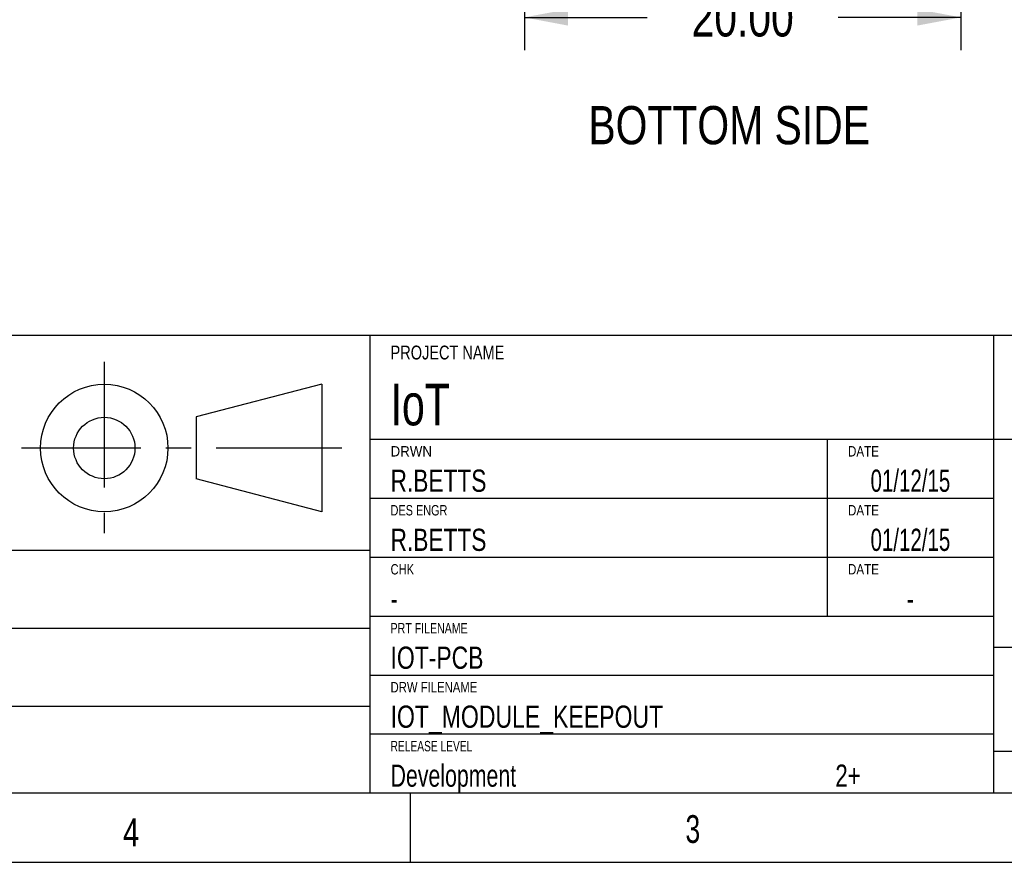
# Model space of a CAD drawing. Extents: x 0 to 559, y 0 to 432.
# Tile 3 of 14: x 355 to 446, y 0 to 77. Entities that reach past the tile are written whole.
import ezdxf
from ezdxf.enums import TextEntityAlignment as Align

# ---------------------------------------------------------------- set-up
doc = ezdxf.new("R2010")
doc.units = 0
doc.header["$LTSCALE"] = 30.734
doc.linetypes.add('CENTER', pattern=[0.6, 0.375, -0.075, 0.075, -0.075])
doc.layers.get('0').update_dxf_attribs({"linetype": 'CONTINUOUS'})
doc.layers.add('NOTES', color=7, linetype='CONTINUOUS')
doc.styles.get("Standard").update_dxf_attribs({"font": 'txt', "width": 0.8})
doc.styles.add('TEXTSTYLE_2', font='txt', dxfattribs={"width": 1.25})
doc.styles.add('TEXTSTYLE_3', font='txt')
doc.dimstyles.get("Standard").update_dxf_attribs({"dimtxt": 0.18, "dimasz": 0.18, "dimexe": 0.18, "dimexo": 0.0625, "dimgap": 0.09, "dimtad": 0, "dimtih": 1, "dimtoh": 1, "dimzin": 0, "dimcen": 0.09, "dimazin": 3, "dimtfac": 1, "dimtofl": 0, "dimtmove": 0, "dimatfit": 3})

# ---------------------------------------------------------------- blocks, each defined once
blk = doc.blocks.new('SYMBOL_2_BL0', base_point=(370.215, 30.677))
at = {"color": 2, "linetype": 'CENTER'}
for p, q in [((363.117, 45.829), (363.117, 30.138)), ((384.892, 37.93), (355.539, 37.93))]:
    blk.add_line(p, q, dxfattribs=at)
at = {"color": 7, "linetype": 'CONTINUOUS'}
for p, q in [((383.033, 43.765), (371.54, 40.776)), ((383.033, 43.765), (383.033, 32.095)), ((371.54, 40.776), (371.54, 35.119)), ((383.033, 32.095), (371.54, 35.119))]:
    blk.add_line(p, q, dxfattribs=at)
for radius in [5.835, 2.811]:
    blk.add_circle((363.117, 37.93), radius, dxfattribs=at)
blk.add_solid([(380.556, 15.525), (380.556, 15.525), (380.556, 15.525)], dxfattribs=at)
blk = doc.blocks.new('_FILLED')
at = {"color": 0, "linetype": 'BYBLOCK'}
blk.add_solid([(0, 0), (-1, 0.1875), (-1, -0.1875)], dxfattribs=at)
blk = doc.blocks.new('*D34')
at = {"color": 2, "linetype": 'CONTINUOUS'}
for p, q in [((401.6, 106.531), (401.6, 74.359)), ((441.6, 106.531), (441.6, 74.359)), ((401.6, 77.359), (412.85, 77.359)), ((441.6, 77.359), (430.35, 77.359))]:
    blk.add_line(p, q, dxfattribs=at)
at = {"color": 2, "linetype": 'CONTINUOUS', "xscale": 4, "yscale": 4, "zscale": 4, "rotation": 180}
blk.add_blockref('_FILLED', (401.6, 77.359), dxfattribs=at)
at = {"color": 2, "linetype": 'CONTINUOUS', "xscale": 4, "yscale": 4, "zscale": 4}
blk.add_blockref('_FILLED', (441.6, 77.359), dxfattribs=at)
at = {"color": 2, "linetype": 'CONTINUOUS', "width": 0.8}
blk.add_text('20.00', height=3.5, dxfattribs=at).set_placement((421.6, 75.609), align=Align.CENTER)

msp = doc.modelspace()

# ---------------------------------------------------------------- linework, layer by layer
at = {"color": 2, "linetype": 'CONTINUOUS'}
for p, q in [((267.424, 48.26), (387.439, 48.26)), ((387.439, 48.26), (387.439, 6.35)), ((387.439, 48.26), (552.45, 48.26)), ((387.439, 48.26), (387.439, 38.735)), ((444.589, 48.26), (444.589, 38.735)), ((387.439, 38.735), (552.45, 38.735)), ((387.439, 38.735), (444.589, 38.735)), ((387.439, 38.735), (387.439, 6.35)), ((429.349, 38.735), (429.349, 22.542)), ((444.589, 38.735), (444.589, 6.35)), ((444.589, 38.735), (552.45, 38.735)), ((444.589, 38.735), (444.589, 6.35)), ((387.439, 33.35), (444.589, 33.35)), ((267.424, 28.575), (387.439, 28.575)), ((387.439, 27.94), (444.589, 27.94)), ((387.439, 22.542), (444.589, 22.542)), ((267.424, 21.431), (387.439, 21.431)), ((444.589, 19.685), (552.45, 19.685)), ((387.439, 17.145), (444.589, 17.145)), ((267.424, 14.287), (387.439, 14.287)), ((387.439, 11.747), (444.589, 11.747)), ((444.589, 10.16), (552.45, 10.16)), ((267.424, 6.35), (387.439, 6.35)), ((387.439, 6.35), (444.589, 6.35)), ((444.589, 6.35), (552.45, 6.35))]:
    msp.add_line(p, q, dxfattribs=at)
at = {"color": 7, "linetype": 'CONTINUOUS'}
for p, q in [((6.35, 6.35), (552.45, 6.35)), ((391.16, 0), (391.16, 6.35)), ((0, 0), (558.8, 0))]:
    msp.add_line(p, q, dxfattribs=at)

# ---------------------------------------------------------------- block references
at = {"color": 2, "linetype": 'CONTINUOUS'}
msp.add_blockref('SYMBOL_2_BL0', (370.215, 30.677), dxfattribs=at)

# ---------------------------------------------------------------- texts
at = {"color": 7, "linetype": 'CONTINUOUS', "style": 'TEXTSTYLE_2'}
for s, width, p in [('4', 0.785714, (364.832, 1.474)), ('3', 0.714286, (416.362, 1.776))]:
    msp.add_text(s, height=2.54, dxfattribs=dict(at, width=width)).set_placement(p)
at = {"layer": 'NOTES', "color": 2, "linetype": 'CONTINUOUS', "width": 0.8}
msp.add_text('BOTTOM SIDE', height=3.5, dxfattribs=at).set_placement((407.467, 65.741))
at = {"layer": 'NOTES', "color": 2, "linetype": 'CONTINUOUS', "style": 'TEXTSTYLE_3'}
for s, height, width, p in [('PROJECT NAME', 1.27, 0.78373, (389.344, 46.038)), ('IoT', 3.81, 0.738095, (389.344, 40.005)), ('DRWN', 0.9525, 0.958333, (389.344, 37.154)), ('DATE', 0.9525, 0.833333, (431.254, 37.154)), ('R.BETTS', 2.032, 0.765306, (389.344, 33.922)), ('DES ENGR', 0.9525, 0.782738, (389.344, 31.756)), ('DATE', 0.9525, 0.833333, (431.254, 31.756)), ('R.BETTS', 2.032, 0.765306, (389.344, 28.511)), ('CHK', 0.9525, 0.801587, (389.344, 26.352)), ('DATE', 0.9525, 0.833333, (431.254, 26.352)), ('-', 2.032, 0.714286, (389.344, 23.114)), ('PRT FILENAME', 0.9525, 0.761905, (389.344, 20.955)), ('IOT-PCB', 2.032, 0.772109, (389.344, 17.716)), ('DRW FILENAME', 0.9525, 0.813492, (389.344, 15.557)), ('IOT_MODULE_KEEPOUT', 2.032, 0.776455, (389.344, 12.319)), ('RELEASE LEVEL', 0.9525, 0.734432, (389.344, 10.16)), ('Development', 2.032, 0.718615, (389.344, 6.921))]:
    msp.add_text(s, height=height, dxfattribs=dict(at, width=width)).set_placement(p)
for s, width, p in [('01/12/15', 0.690476, (436.969, 33.922)), ('01/12/15', 0.690476, (436.969, 28.511)), ('-', 0.714286, (436.969, 23.114)), ('2+', 0.75, (431.254, 6.921))]:
    msp.add_text(s, height=2.032, dxfattribs=dict(at, width=width)).set_placement(p, align=Align.CENTER)

# ---------------------------------------------------------------- dimensions: what is measured, and where the dimension line sits
at = {"color": 2, "linetype": 'CONTINUOUS'}
dim = msp.add_linear_dim(base=(441.6, 77.359), p1=(401.6, 108.031), p2=(441.6, 108.031), dimstyle='STANDARD', dxfattribs=at)
dim.commit()
dim.dimension.update_dxf_attribs({"geometry": '*D34', "text_midpoint": (421.6, 77.359), "dimtype": 160})

doc.saveas('drawing.dxf')
